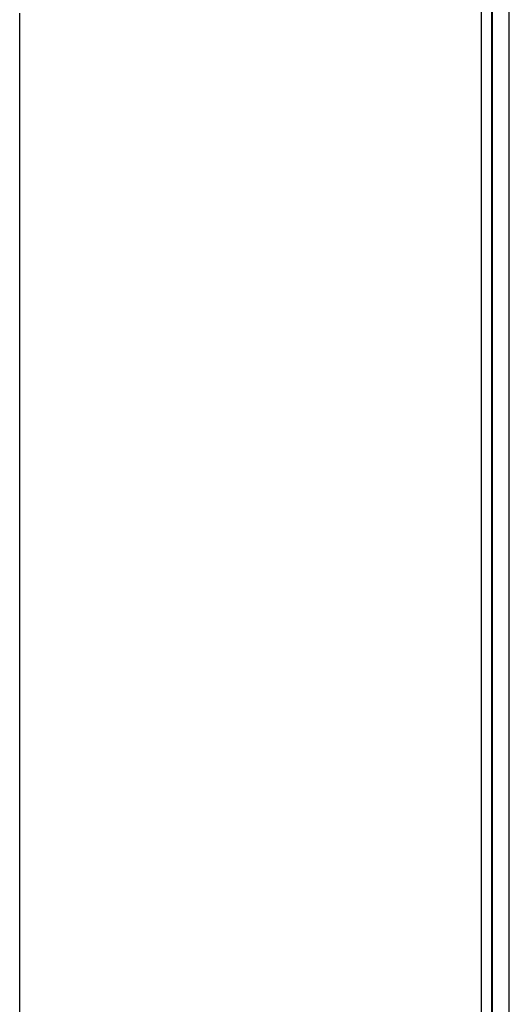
# Model space of a CAD drawing. Header units: millimetres. Extents: x 7187 to 8806, y -3756 to -2918.
# Tile 197 of 250: x 8759 to 8779, y -3502 to -3461. Entities that reach past the tile are written whole.
import ezdxf

# ---------------------------------------------------------------- set-up
doc = ezdxf.new("R2010")
doc.units = ezdxf.units.MM
doc.header["$LTSCALE"] = 3

msp = doc.modelspace()

# ---------------------------------------------------------------- linework, layer by layer
at = {"linetype": 'Continuous', "lineweight": 30}
for p, q in [((8777.705, -3435.081), (8777.705, -3650.331)), ((8778.137, -3650.406), (8778.137, -3435.006)), ((8778.164, -3650.406), (8778.164, -3435.006)), ((8778.864, -3650.406), (8778.864, -3435.006)), ((8758.58, -3579.806), (8758.58, -3460.606))]:
    msp.add_line(p, q, dxfattribs=at)

doc.saveas('drawing.dxf')
